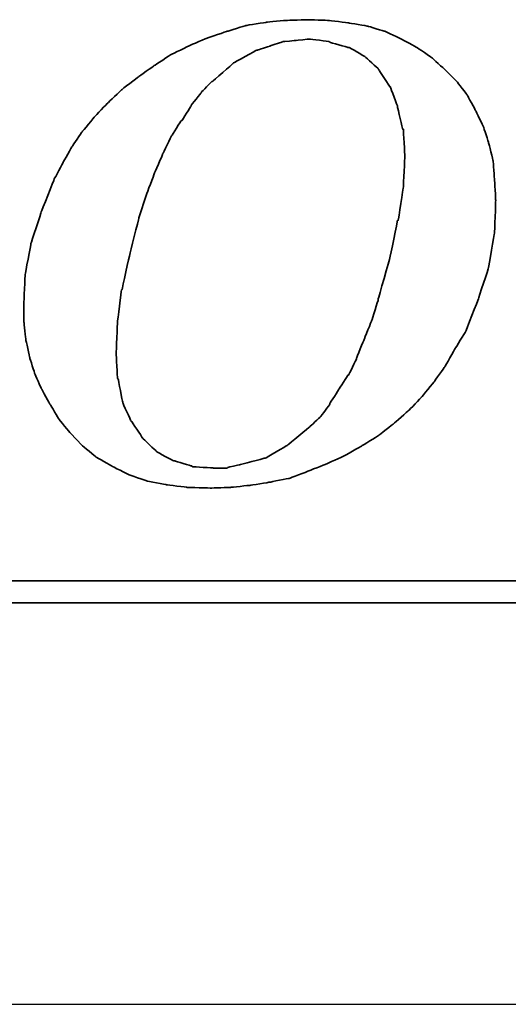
# Model space of a CAD drawing. Extents: x 546 to 1045, y 232 to 643.
# Tile 42 of 48: x 624.6 to 625.93, y 280.52 to 283.21. Entities that reach past the tile are written whole.
import ezdxf
from ezdxf.lldxf.tags import DXFTag

# ---------------------------------------------------------------- set-up
doc = ezdxf.new("R2010")
doc.units = 0
doc.header["$LTSCALE"] = 4
doc.header["$MEASUREMENT"] = 0
for name, color, linetype in [('CL', 1, 'CENTER'), ('DIM', 4, 'Continuous'), ('layer 1', 7, 'Continuous')]:
    doc.layers.add(name, color=color, linetype=linetype)
tags = doc.linetypes.add('CENTER', pattern=[2, 1.25, -0.25, 0.25, -0.25]).pattern_tags.tags
tags[10:11] = [DXFTag(74, 4), DXFTag(75, 0), DXFTag(340, '0'), DXFTag(46, 0.0), DXFTag(50, 0.0), DXFTag(44, 0.0), DXFTag(45, 0.0)]
tags[8:9] = [DXFTag(74, 4), DXFTag(75, 0), DXFTag(340, '0'), DXFTag(46, 0.0), DXFTag(50, 0.0), DXFTag(44, 0.0), DXFTag(45, 0.0)]
tags[6:7] = [DXFTag(74, 4), DXFTag(75, 0), DXFTag(340, '0'), DXFTag(46, 0.0), DXFTag(50, 0.0), DXFTag(44, 0.0), DXFTag(45, 0.0)]
tags[4:5] = [DXFTag(74, 4), DXFTag(75, 0), DXFTag(340, '0'), DXFTag(46, 0.0), DXFTag(50, 0.0), DXFTag(44, 0.0), DXFTag(45, 0.0)]

# ---------------------------------------------------------------- blocks, each defined once
blk = doc.blocks.new('TBI MOTION logo(完整正式版)')
at = {"layer": 'layer 1', "color": 22, "lineweight": 35}
for points, knots in [([(35.79625, -6.98375), (35.79625, -6.98375), (36.23125, -7.43875), (36.23125, -7.43875), (36.23125, -7.43875), (36.23125, -7.43875), (36.75625, -7.87125), (36.75625, -7.87125), (36.75625, -7.87125), (36.75625, -7.87125), (37.33125, -8.20375), (37.33125, -8.20375), (37.33125, -8.20375), (37.33125, -8.20375), (37.95625, -8.51875), (37.95625, -8.51875), (37.95625, -8.51875), (37.95625, -8.51875), (38.62625, -8.75875), (38.62625, -8.75875), (38.62625, -8.75875), (38.62625, -8.75875), (39.37125, -8.90375), (39.37125, -8.90375), (39.37125, -8.90375), (39.37125, -8.90375), (40.14125, -8.99875), (40.14125, -8.99875), (40.14125, -8.99875), (40.14125, -8.99875), (41.02625, -9.02375), (41.02625, -9.02375), (41.02625, -9.02375), (41.02625, -9.02375), (41.74625, -8.99875), (41.74625, -8.99875), (41.74625, -8.99875), (41.74625, -8.99875), (42.46625, -8.92375), (42.46625, -8.92375), (42.46625, -8.92375), (42.46625, -8.92375), (43.21125, -8.80625), (43.21125, -8.80625), (43.21125, -8.80625), (43.21125, -8.80625), (43.93125, -8.66375), (43.93125, -8.66375), (43.93125, -8.66375), (43.93125, -8.66375), (44.62625, -8.39875), (44.62625, -8.39875), (44.62625, -8.39875), (44.62625, -8.39875), (45.29625, -8.13375), (45.29625, -8.13375), (45.29625, -8.13375), (45.29625, -8.13375), (45.94625, -7.84375), (45.94625, -7.84375), (45.94625, -7.84375), (45.94625, -7.84375), (46.61625, -7.46375), (46.61625, -7.46375), (46.61625, -7.46375), (46.61625, -7.46375), (47.24125, -7.07875), (47.24125, -7.07875), (47.24125, -7.07875), (47.24125, -7.07875), (47.81625, -6.62375), (47.81625, -6.62375), (47.81625, -6.62375), (47.81625, -6.62375), (48.36875, -6.14375), (48.36875, -6.14375), (48.36875, -6.14375), (48.36875, -6.14375), (48.84625, -5.64125), (48.84625, -5.64125), (48.84625, -5.64125), (48.84625, -5.64125), (49.32625, -5.06375), (49.32625, -5.06375), (49.32625, -5.06375), (49.32625, -5.06375), (49.71125, -4.51374), (49.71125, -4.51374), (49.71125, -4.51374), (49.71125, -4.51374), (50.09625, -3.83874), (50.09625, -3.83874), (50.09625, -3.83874), (50.09625, -3.83874), (50.48125, -3.21374), (50.48125, -3.21374), (50.48125, -3.21374), (50.48125, -3.21374), (50.96125, -1.99125), (50.96125, -1.99125), (50.96125, -1.99125), (50.96125, -1.99125), (51.34375, -0.81875), (51.34375, -0.81875), (51.34375, -0.81875), (51.34375, -0.81875), (51.56125, 0.45624), (51.56125, 0.45624), (51.56125, 0.45624), (51.56125, 0.45624), (51.60625, 1.67624), (51.60625, 1.67624), (51.60625, 1.67624), (51.60625, 1.67624), (51.56125, 2.44625), (51.56125, 2.44625), (51.56125, 2.44625), (51.56125, 2.44625), (51.51125, 3.14125), (51.51125, 3.14125), (51.51125, 3.14125), (51.51125, 3.14125), (51.34375, 3.81125), (51.34375, 3.81125), (51.34375, 3.81125), (51.34375, 3.81125), (51.15125, 4.41125), (51.15125, 4.41125), (51.15125, 4.41125), (51.15125, 4.41125), (50.86125, 5.01125), (50.86125, 5.01125), (50.86125, 5.01125), (50.86125, 5.01125), (50.55125, 5.58875), (50.55125, 5.58875), (50.55125, 5.58875), (50.55125, 5.58875), (50.16625, 6.09125), (50.16625, 6.09125), (50.16625, 6.09125), (50.16625, 6.09125), (49.71125, 6.54875), (49.71125, 6.54875), (49.71125, 6.54875), (49.71125, 6.54875), (49.23125, 6.98125), (49.23125, 6.98125), (49.23125, 6.98125), (49.23125, 6.98125), (48.67875, 7.36625), (48.67875, 7.36625), (48.67875, 7.36625), (48.67875, 7.36625), (48.10375, 7.67625), (48.10375, 7.67625), (48.10375, 7.67625), (48.10375, 7.67625), (47.48125, 7.96375), (47.48125, 7.96375), (47.48125, 7.96375), (47.48125, 7.96375), (46.85625, 8.15625), (46.85625, 8.15625), (46.85625, 8.15625), (46.85625, 8.15625), (46.13625, 8.27624), (46.13625, 8.27624), (46.13625, 8.27624), (46.13625, 8.27624), (45.39125, 8.37125), (45.39125, 8.37125), (45.39125, 8.37125), (45.39125, 8.37125), (44.62625, 8.39624), (44.62625, 8.39624), (44.62625, 8.39624), (44.62625, 8.39624), (43.83625, 8.37125), (43.83625, 8.37125), (43.83625, 8.37125), (43.83625, 8.37125), (43.09125, 8.30125), (43.09125, 8.30125), (43.09125, 8.30125), (43.09125, 8.30125), (42.32125, 8.18125), (42.32125, 8.18125), (42.32125, 8.18125), (42.32125, 8.18125), (41.62875, 7.96375), (41.62875, 7.96375), (41.62875, 7.96375), (41.62875, 7.96375), (40.90625, 7.72625), (40.90625, 7.72625), (40.90625, 7.72625), (40.90625, 7.72625), (40.23624, 7.43625), (40.23624, 7.43625), (40.23624, 7.43625), (40.23624, 7.43625), (39.54124, 7.10125), (39.54124, 7.10125), (39.54124, 7.10125), (39.54124, 7.10125), (38.91625, 6.69125), (38.91625, 6.69125), (38.91625, 6.69125), (38.91625, 6.69125), (38.31625, 6.26125), (38.31625, 6.26125), (38.31625, 6.26125), (38.31625, 6.26125), (37.69125, 5.78125), (37.69125, 5.78125), (37.69125, 5.78125), (37.69125, 5.78125), (37.18625, 5.30125), (37.18625, 5.30125), (37.18625, 5.30125), (37.18625, 5.30125), (36.70625, 4.79624), (36.70625, 4.79624), (36.70625, 4.79624), (36.70625, 4.79624), (36.23125, 4.22125), (36.23125, 4.22125), (36.23125, 4.22125), (36.23125, 4.22125), (35.87124, 3.69375), (35.87124, 3.69375), (35.87124, 3.69375), (35.87124, 3.69375), (35.53125, 3.09125), (35.53125, 3.09125), (35.53125, 3.09125), (35.53125, 3.09125), (35.19875, 2.47125), (35.19875, 2.47125), (35.19875, 2.47125), (35.19875, 2.47125), (34.71625, 1.24625), (34.71625, 1.24625), (34.71625, 1.24625), (34.71625, 1.24625), (34.33125, 0.06874), (34.33125, 0.06874), (34.33125, 0.06874), (34.33125, 0.06874), (34.11625, -1.07875), (34.11625, -1.07875), (34.11625, -1.07875), (34.11625, -1.07875), (34.07125, -2.15875), (34.07125, -2.15875), (34.07125, -2.15875), (34.07125, -2.15875), (34.07125, -2.85375), (34.07125, -2.85375), (34.07125, -2.85375), (34.07125, -2.85375), (34.14125, -3.50375), (34.14125, -3.50375), (34.14125, -3.50375), (34.14125, -3.50375), (34.28625, -4.17375), (34.28625, -4.17375), (34.28625, -4.17375), (34.28625, -4.17375), (34.47625, -4.77624), (34.47625, -4.77624), (34.47625, -4.77624), (34.47625, -4.77624), (34.71625, -5.32625), (34.71625, -5.32625), (34.71625, -5.32625), (34.71625, -5.32625), (35.05375, -5.92875), (35.05375, -5.92875), (35.05375, -5.92875), (35.05375, -5.92875), (35.36375, -6.45375), (35.36375, -6.45375), (35.36375, -6.45375), (35.36375, -6.45375), (35.79625, -6.98375), (35.79625, -6.98375)], [0, 0, 0, 0, 0.01388889, 0.01388889, 0.01388889, 0.0138889, 0.02777778, 0.02777778, 0.02777778, 0.02777779, 0.04166667, 0.04166667, 0.04166667, 0.04166668, 0.05555556, 0.05555556, 0.05555556, 0.05555557, 0.06944444, 0.06944444, 0.06944444, 0.06944445, 0.08333333, 0.08333333, 0.08333333, 0.08333334, 0.09722222, 0.09722222, 0.09722222, 0.09722223, 0.11111111, 0.11111111, 0.11111111, 0.11111112, 0.125, 0.125, 0.125, 0.12500001, 0.13888889, 0.13888889, 0.13888889, 0.1388889, 0.15277778, 0.15277778, 0.15277778, 0.15277779, 0.16666667, 0.16666667, 0.16666667, 0.16666668, 0.18055556, 0.18055556, 0.18055556, 0.18055557, 0.19444444, 0.19444444, 0.19444444, 0.19444445, 0.20833333, 0.20833333, 0.20833333, 0.20833334, 0.22222222, 0.22222222, 0.22222222, 0.22222223, 0.23611111, 0.23611111, 0.23611111, 0.23611112, 0.25, 0.25, 0.25, 0.25000001, 0.26388889, 0.26388889, 0.26388889, 0.2638889, 0.27777778, 0.27777778, 0.27777778, 0.27777779, 0.29166667, 0.29166667, 0.29166667, 0.29166668, 0.30555556, 0.30555556, 0.30555556, 0.30555557, 0.31944444, 0.31944444, 0.31944444, 0.31944445, 0.33333333, 0.33333333, 0.33333333, 0.33333334, 0.34722222, 0.34722222, 0.34722222, 0.34722223, 0.36111111, 0.36111111, 0.36111111, 0.36111112, 0.375, 0.375, 0.375, 0.37500001, 0.38888889, 0.38888889, 0.38888889, 0.3888889, 0.40277778, 0.40277778, 0.40277778, 0.40277779, 0.41666667, 0.41666667, 0.41666667, 0.41666668, 0.43055556, 0.43055556, 0.43055556, 0.43055557, 0.44444444, 0.44444444, 0.44444444, 0.44444445, 0.45833333, 0.45833333, 0.45833333, 0.45833334, 0.47222222, 0.47222222, 0.47222222, 0.47222223, 0.48611111, 0.48611111, 0.48611111, 0.48611112, 0.5, 0.5, 0.5, 0.50000001, 0.51388889, 0.51388889, 0.51388889, 0.5138889, 0.52777778, 0.52777778, 0.52777778, 0.52777779, 0.54166667, 0.54166667, 0.54166667, 0.54166668, 0.55555556, 0.55555556, 0.55555556, 0.55555557, 0.56944444, 0.56944444, 0.56944444, 0.56944445, 0.58333333, 0.58333333, 0.58333333, 0.58333334, 0.59722222, 0.59722222, 0.59722222, 0.59722223, 0.61111111, 0.61111111, 0.61111111, 0.61111112, 0.625, 0.625, 0.625, 0.62500001, 0.63888889, 0.63888889, 0.63888889, 0.6388889, 0.65277778, 0.65277778, 0.65277778, 0.65277779, 0.66666667, 0.66666667, 0.66666667, 0.66666668, 0.68055556, 0.68055556, 0.68055556, 0.68055557, 0.69444444, 0.69444444, 0.69444444, 0.69444445, 0.70833333, 0.70833333, 0.70833333, 0.70833334, 0.72222222, 0.72222222, 0.72222222, 0.72222223, 0.73611111, 0.73611111, 0.73611111, 0.73611112, 0.75, 0.75, 0.75, 0.75000001, 0.76388889, 0.76388889, 0.76388889, 0.7638889, 0.77777778, 0.77777778, 0.77777778, 0.77777779, 0.79166667, 0.79166667, 0.79166667, 0.79166668, 0.80555556, 0.80555556, 0.80555556, 0.80555557, 0.81944444, 0.81944444, 0.81944444, 0.81944445, 0.83333333, 0.83333333, 0.83333333, 0.83333334, 0.84722222, 0.84722222, 0.84722222, 0.84722223, 0.86111111, 0.86111111, 0.86111111, 0.86111112, 0.875, 0.875, 0.875, 0.87500001, 0.88888889, 0.88888889, 0.88888889, 0.8888889, 0.90277778, 0.90277778, 0.90277778, 0.90277779, 0.91666667, 0.91666667, 0.91666667, 0.91666668, 0.93055556, 0.93055556, 0.93055556, 0.93055557, 0.94444444, 0.94444444, 0.94444444, 0.94444445, 0.95833333, 0.95833333, 0.95833333, 0.95833334, 0.97222222, 0.97222222, 0.97222222, 0.97222223, 0.98611111, 0.98611111, 0.98611111, 0.98611112, 1, 1, 1, 1]), ([(38.33875, 1.03124), (38.33875, 1.03124), (38.62625, 1.89625), (38.62625, 1.89625), (38.62625, 1.89625), (38.62625, 1.89625), (38.91625, 2.66375), (38.91625, 2.66375), (38.91625, 2.66375), (38.91625, 2.66375), (39.22625, 3.38125), (39.22625, 3.38125), (39.22625, 3.38125), (39.22625, 3.38125), (39.22625, 3.40624), (39.22625, 3.40624), (39.22625, 3.40624), (39.22625, 3.40624), (39.56124, 4.07624), (39.56124, 4.07624), (39.56124, 4.07624), (39.56124, 4.07624), (39.92125, 4.65125), (39.92125, 4.65125), (39.92125, 4.65125), (39.92125, 4.65125), (39.94625, 4.65125), (39.94625, 4.65125), (39.94625, 4.65125), (39.94625, 4.65125), (40.28125, 5.17875), (40.28125, 5.17875), (40.28125, 5.17875), (40.28125, 5.17875), (40.28125, 5.20375), (40.28125, 5.20375), (40.28125, 5.20375), (40.28125, 5.20375), (40.66875, 5.68625), (40.66875, 5.68625), (40.66875, 5.68625), (40.66875, 5.68625), (40.66875, 5.70625), (40.66875, 5.70625), (40.66875, 5.70625), (40.66875, 5.70625), (41.05124, 6.09125), (41.05124, 6.09125), (41.05124, 6.09125), (41.05124, 6.09125), (41.07625, 6.09125), (41.07625, 6.09125), (41.07625, 6.09125), (41.07625, 6.09125), (41.84125, 6.76625), (41.84125, 6.76625), (41.84125, 6.76625), (41.84125, 6.76625), (41.86625, 6.78625), (41.86625, 6.78625), (41.86625, 6.78625), (41.86625, 6.78625), (42.73125, 7.26624), (42.73125, 7.26624), (42.73125, 7.26624), (42.73125, 7.26624), (42.75625, 7.26624), (42.75625, 7.26624), (42.75625, 7.26624), (42.75625, 7.26624), (43.18625, 7.41125), (43.18625, 7.41125), (43.18625, 7.41125), (43.18625, 7.41125), (43.64125, 7.55625), (43.64125, 7.55625), (43.64125, 7.55625), (43.64125, 7.55625), (43.66625, 7.55625), (43.66625, 7.55625), (43.66625, 7.55625), (43.66625, 7.55625), (43.69125, 7.58124), (43.69125, 7.58124), (43.69125, 7.58124), (43.69125, 7.58124), (44.19125, 7.62625), (44.19125, 7.62625), (44.19125, 7.62625), (44.19125, 7.62625), (44.67125, 7.67625), (44.67125, 7.67625), (44.67125, 7.67625), (44.67125, 7.67625), (44.69625, 7.67625), (44.69625, 7.67625), (44.69625, 7.67625), (44.69625, 7.67625), (45.41875, 7.58124), (45.41875, 7.58124), (45.41875, 7.58124), (45.41875, 7.58124), (45.44125, 7.55625), (45.44125, 7.55625), (45.44125, 7.55625), (45.44125, 7.55625), (46.11125, 7.36625), (46.11125, 7.36625), (46.11125, 7.36625), (46.11125, 7.36625), (46.13625, 7.36625), (46.13625, 7.36625), (46.13625, 7.36625), (46.13625, 7.36625), (46.15875, 7.36625), (46.15875, 7.36625), (46.15875, 7.36625), (46.15875, 7.36625), (46.73625, 7.02624), (46.73625, 7.02624), (46.73625, 7.02624), (46.73625, 7.02624), (46.76125, 7.00624), (46.76125, 7.00624), (46.76125, 7.00624), (46.76125, 7.00624), (47.24125, 6.57124), (47.24125, 6.57124), (47.24125, 6.57124), (47.24125, 6.57124), (47.26625, 6.54875), (47.26625, 6.54875), (47.26625, 6.54875), (47.26625, 6.54875), (47.26625, 6.52375), (47.26625, 6.52375), (47.26625, 6.52375), (47.26625, 6.52375), (47.67375, 5.89875), (47.67375, 5.89875), (47.67375, 5.89875), (47.67375, 5.89875), (47.69625, 5.89875), (47.69625, 5.89875), (47.69625, 5.89875), (47.69625, 5.89875), (47.69625, 5.87625), (47.69625, 5.87625), (47.69625, 5.87625), (47.69625, 5.87625), (47.96125, 5.15625), (47.96125, 5.15625), (47.96125, 5.15625), (47.96125, 5.15625), (47.96125, 5.13125), (47.96125, 5.13125), (47.96125, 5.13125), (47.96125, 5.13125), (48.15125, 4.31875), (48.15125, 4.31875), (48.15125, 4.31875), (48.15125, 4.31875), (48.17625, 4.31875), (48.17625, 4.31875), (48.17625, 4.31875), (48.17625, 4.31875), (48.17625, 4.29125), (48.17625, 4.29125), (48.17625, 4.29125), (48.17625, 4.29125), (48.22625, 3.33125), (48.22625, 3.33125), (48.22625, 3.33125), (48.22625, 3.33125), (48.22625, 3.30875), (48.22625, 3.30875), (48.22625, 3.30875), (48.22625, 3.30875), (48.17625, 2.20624), (48.17625, 2.20624), (48.17625, 2.20624), (48.17625, 2.20624), (48.17625, 2.18124), (48.17625, 2.18124), (48.17625, 2.18124), (48.17625, 2.18124), (47.98375, 0.93624), (47.98375, 0.93624), (47.98375, 0.93624), (47.98375, 0.93624), (47.96125, 0.93624), (47.96125, 0.93624), (47.96125, 0.93624), (47.96125, 0.93624), (47.67375, -0.45874), (47.67375, -0.45874), (47.67375, -0.45874), (47.67375, -0.45874), (47.24125, -1.99125), (47.24125, -1.99125), (47.24125, -1.99125), (47.24125, -1.99125), (47.24125, -2.01874), (47.24125, -2.01874), (47.24125, -2.01874), (47.24125, -2.01874), (47.00125, -2.78375), (47.00125, -2.78375), (47.00125, -2.78375), (47.00125, -2.78375), (46.71125, -3.50375), (46.71125, -3.50375), (46.71125, -3.50375), (46.71125, -3.50375), (46.42625, -4.19875), (46.42625, -4.19875), (46.42625, -4.19875), (46.42625, -4.19875), (46.42625, -4.22375), (46.42625, -4.22375), (46.42625, -4.22375), (46.42625, -4.22375), (46.13625, -4.82374), (46.13625, -4.82374), (46.13625, -4.82374), (46.13625, -4.82374), (46.11125, -4.82374), (46.11125, -4.82374), (46.11125, -4.82374), (46.11125, -4.82374), (45.77625, -5.35125), (45.77625, -5.35125), (45.77625, -5.35125), (45.77625, -5.35125), (45.44125, -5.87875), (45.44125, -5.87875), (45.44125, -5.87875), (45.44125, -5.87875), (45.44125, -5.90375), (45.44125, -5.90375), (45.44125, -5.90375), (45.44125, -5.90375), (45.10625, -6.35875), (45.10625, -6.35875), (45.10625, -6.35875), (45.10625, -6.35875), (45.08125, -6.38375), (45.08125, -6.38375), (45.08125, -6.38375), (45.08125, -6.38375), (44.69625, -6.74375), (44.69625, -6.74375), (44.69625, -6.74375), (44.69625, -6.74375), (43.88375, -7.41625), (43.88375, -7.41625), (43.88375, -7.41625), (43.88375, -7.41625), (43.85625, -7.43875), (43.85625, -7.43875), (43.85625, -7.43875), (43.85625, -7.43875), (43.04125, -7.91875), (43.04125, -7.91875), (43.04125, -7.91875), (43.04125, -7.91875), (43.01625, -7.91875), (43.01625, -7.91875), (43.01625, -7.91875), (43.01625, -7.91875), (42.99625, -7.91875), (42.99625, -7.91875), (42.99625, -7.91875), (42.99625, -7.91875), (42.08125, -8.15875), (42.08125, -8.15875), (42.08125, -8.15875), (42.08125, -8.15875), (41.65125, -8.25625), (41.65125, -8.25625), (41.65125, -8.25625), (41.65125, -8.25625), (41.62875, -8.27875), (41.62875, -8.27875), (41.62875, -8.27875), (41.62875, -8.27875), (41.60125, -8.27875), (41.60125, -8.27875), (41.60125, -8.27875), (41.60125, -8.27875), (41.12125, -8.27875), (41.12125, -8.27875), (41.12125, -8.27875), (41.12125, -8.27875), (40.35624, -8.23125), (40.35624, -8.23125), (40.35624, -8.23125), (40.35624, -8.23125), (40.33125, -8.23125), (40.33125, -8.23125), (40.33125, -8.23125), (40.33125, -8.23125), (40.30625, -8.20375), (40.30625, -8.20375), (40.30625, -8.20375), (40.30625, -8.20375), (39.68375, -8.01375), (39.68375, -8.01375), (39.68375, -8.01375), (39.68375, -8.01375), (39.66124, -8.01375), (39.66124, -8.01375), (39.66124, -8.01375), (39.66124, -8.01375), (39.63625, -8.01375), (39.63625, -8.01375), (39.63625, -8.01375), (39.63625, -8.01375), (39.01125, -7.67875), (39.01125, -7.67875), (39.01125, -7.67875), (39.01125, -7.67875), (38.98875, -7.65375), (38.98875, -7.65375), (38.98875, -7.65375), (38.98875, -7.65375), (38.48625, -7.17375), (38.48625, -7.17375), (38.48625, -7.17375), (38.48625, -7.17375), (38.45875, -7.14875), (38.45875, -7.14875), (38.45875, -7.14875), (38.45875, -7.14875), (38.45875, -7.12875), (38.45875, -7.12875), (38.45875, -7.12875), (38.45875, -7.12875), (38.07625, -6.54875), (38.07625, -6.54875), (38.07625, -6.54875), (38.07625, -6.54875), (38.05125, -6.54875), (38.05125, -6.54875), (38.05125, -6.54875), (38.05125, -6.54875), (38.05125, -6.52875), (38.05125, -6.52875), (38.05125, -6.52875), (38.05125, -6.52875), (37.74125, -5.85375), (37.74125, -5.85375), (37.74125, -5.85375), (37.74125, -5.85375), (37.74125, -5.82875), (37.74125, -5.82875), (37.74125, -5.82875), (37.74125, -5.82875), (37.57375, -4.96875), (37.57375, -4.96875), (37.57375, -4.96875), (37.57375, -4.96875), (37.54625, -4.94375), (37.54625, -4.94375), (37.54625, -4.94375), (37.54625, -4.94375), (37.50125, -4.03375), (37.50125, -4.03375), (37.50125, -4.03375), (37.50125, -4.03375), (37.50125, -4.00875), (37.50125, -4.00875), (37.50125, -4.00875), (37.50125, -4.00875), (37.54625, -2.85375), (37.54625, -2.85375), (37.54625, -2.85375), (37.54625, -2.85375), (37.69125, -1.65875), (37.69125, -1.65875), (37.69125, -1.65875), (37.69125, -1.65875), (37.71624, -1.63375), (37.71624, -1.63375), (37.71624, -1.63375), (37.71624, -1.63375), (38.00375, -0.33875), (38.00375, -0.33875), (38.00375, -0.33875), (38.00375, -0.33875), (38.33875, 1.00624), (38.33875, 1.00624), (38.33875, 1.00624), (38.33875, 1.00624), (38.33875, 1.03124), (38.33875, 1.03124)], [0, 0, 0, 0, 0.01010101, 0.01010101, 0.01010101, 0.01010102, 0.02020202, 0.02020202, 0.02020202, 0.02020203, 0.03030303, 0.03030303, 0.03030303, 0.03030304, 0.04040404, 0.04040404, 0.04040404, 0.04040405, 0.05050505, 0.05050505, 0.05050505, 0.05050506, 0.06060606, 0.06060606, 0.06060606, 0.06060607, 0.07070707, 0.07070707, 0.07070707, 0.07070708, 0.08080808, 0.08080808, 0.08080808, 0.08080809, 0.09090909, 0.09090909, 0.09090909, 0.0909091, 0.1010101, 0.1010101, 0.1010101, 0.10101011, 0.11111111, 0.11111111, 0.11111111, 0.11111112, 0.12121212, 0.12121212, 0.12121212, 0.12121213, 0.13131313, 0.13131313, 0.13131313, 0.13131314, 0.14141414, 0.14141414, 0.14141414, 0.14141415, 0.15151515, 0.15151515, 0.15151515, 0.15151516, 0.16161616, 0.16161616, 0.16161616, 0.16161617, 0.17171717, 0.17171717, 0.17171717, 0.17171718, 0.18181818, 0.18181818, 0.18181818, 0.18181819, 0.19191919, 0.19191919, 0.19191919, 0.1919192, 0.2020202, 0.2020202, 0.2020202, 0.20202021, 0.21212121, 0.21212121, 0.21212121, 0.21212122, 0.22222222, 0.22222222, 0.22222222, 0.22222223, 0.23232323, 0.23232323, 0.23232323, 0.23232324, 0.24242424, 0.24242424, 0.24242424, 0.24242425, 0.25252525, 0.25252525, 0.25252525, 0.25252526, 0.26262626, 0.26262626, 0.26262626, 0.26262627, 0.27272727, 0.27272727, 0.27272727, 0.27272728, 0.28282828, 0.28282828, 0.28282828, 0.28282829, 0.29292929, 0.29292929, 0.29292929, 0.2929293, 0.3030303, 0.3030303, 0.3030303, 0.30303031, 0.31313131, 0.31313131, 0.31313131, 0.31313132, 0.32323232, 0.32323232, 0.32323232, 0.32323233, 0.33333333, 0.33333333, 0.33333333, 0.33333334, 0.34343434, 0.34343434, 0.34343434, 0.34343435, 0.35353535, 0.35353535, 0.35353535, 0.35353536, 0.36363636, 0.36363636, 0.36363636, 0.36363637, 0.37373737, 0.37373737, 0.37373737, 0.37373738, 0.38383838, 0.38383838, 0.38383838, 0.38383839, 0.39393939, 0.39393939, 0.39393939, 0.3939394, 0.4040404, 0.4040404, 0.4040404, 0.40404041, 0.41414141, 0.41414141, 0.41414141, 0.41414142, 0.42424242, 0.42424242, 0.42424242, 0.42424243, 0.43434343, 0.43434343, 0.43434343, 0.43434344, 0.44444444, 0.44444444, 0.44444444, 0.44444445, 0.45454545, 0.45454545, 0.45454545, 0.45454546, 0.46464646, 0.46464646, 0.46464646, 0.46464647, 0.47474747, 0.47474747, 0.47474747, 0.47474748, 0.48484848, 0.48484848, 0.48484848, 0.48484849, 0.49494949, 0.49494949, 0.49494949, 0.4949495, 0.50505051, 0.50505051, 0.50505051, 0.50505052, 0.51515152, 0.51515152, 0.51515152, 0.51515153, 0.52525253, 0.52525253, 0.52525253, 0.52525254, 0.53535354, 0.53535354, 0.53535354, 0.53535355, 0.54545455, 0.54545455, 0.54545455, 0.54545456, 0.55555556, 0.55555556, 0.55555556, 0.55555557, 0.56565657, 0.56565657, 0.56565657, 0.56565658, 0.57575758, 0.57575758, 0.57575758, 0.57575759, 0.58585859, 0.58585859, 0.58585859, 0.5858586, 0.5959596, 0.5959596, 0.5959596, 0.59595961, 0.60606061, 0.60606061, 0.60606061, 0.60606062, 0.61616162, 0.61616162, 0.61616162, 0.61616163, 0.62626263, 0.62626263, 0.62626263, 0.62626264, 0.63636364, 0.63636364, 0.63636364, 0.63636365, 0.64646465, 0.64646465, 0.64646465, 0.64646466, 0.65656566, 0.65656566, 0.65656566, 0.65656567, 0.66666667, 0.66666667, 0.66666667, 0.66666668, 0.67676768, 0.67676768, 0.67676768, 0.67676769, 0.68686869, 0.68686869, 0.68686869, 0.6868687, 0.6969697, 0.6969697, 0.6969697, 0.69696971, 0.70707071, 0.70707071, 0.70707071, 0.70707072, 0.71717172, 0.71717172, 0.71717172, 0.71717173, 0.72727273, 0.72727273, 0.72727273, 0.72727274, 0.73737374, 0.73737374, 0.73737374, 0.73737375, 0.74747475, 0.74747475, 0.74747475, 0.74747476, 0.75757576, 0.75757576, 0.75757576, 0.75757577, 0.76767677, 0.76767677, 0.76767677, 0.76767678, 0.77777778, 0.77777778, 0.77777778, 0.77777779, 0.78787879, 0.78787879, 0.78787879, 0.7878788, 0.7979798, 0.7979798, 0.7979798, 0.79797981, 0.80808081, 0.80808081, 0.80808081, 0.80808082, 0.81818182, 0.81818182, 0.81818182, 0.81818183, 0.82828283, 0.82828283, 0.82828283, 0.82828284, 0.83838384, 0.83838384, 0.83838384, 0.83838385, 0.84848485, 0.84848485, 0.84848485, 0.84848486, 0.85858586, 0.85858586, 0.85858586, 0.85858587, 0.86868687, 0.86868687, 0.86868687, 0.86868688, 0.87878788, 0.87878788, 0.87878788, 0.87878789, 0.88888889, 0.88888889, 0.88888889, 0.8888889, 0.8989899, 0.8989899, 0.8989899, 0.89898991, 0.90909091, 0.90909091, 0.90909091, 0.90909092, 0.91919192, 0.91919192, 0.91919192, 0.91919193, 0.92929293, 0.92929293, 0.92929293, 0.92929294, 0.93939394, 0.93939394, 0.93939394, 0.93939395, 0.94949495, 0.94949495, 0.94949495, 0.94949496, 0.95959596, 0.95959596, 0.95959596, 0.95959597, 0.96969697, 0.96969697, 0.96969697, 0.96969698, 0.97979798, 0.97979798, 0.97979798, 0.97979799, 0.98989899, 0.98989899, 0.98989899, 0.989899, 1, 1, 1, 1]), ([(75.90875, -9.47875), (75.90875, -9.47875), (75.90875, -12.28625), (75.90875, -12.28625), (75.90875, -12.28625), (75.90875, -12.28625), (75.90875, -12.47875), (75.90875, -12.47875), (75.90875, -12.47875), (75.90875, -12.47875), (75.71625, -12.47875), (75.71625, -12.47875), (75.71625, -12.47875), (75.71625, -12.47875), (-88.32875, -12.47875), (-88.32875, -12.47875), (-88.32875, -12.47875), (-88.32875, -12.47875), (-88.32875, -13.29375), (-88.32875, -13.29375), (-88.32875, -13.29375), (-88.32875, -13.29375), (82.89125, -13.29375), (82.89125, -13.29375), (82.89125, -13.29375), (82.89125, -13.29375), (75.90875, -9.47875), (75.90875, -9.47875)], [0, 0, 0, 0, 0.14285714, 0.14285714, 0.14285714, 0.14285715, 0.28571429, 0.28571429, 0.28571429, 0.2857143, 0.42857143, 0.42857143, 0.42857143, 0.42857144, 0.57142857, 0.57142857, 0.57142857, 0.57142858, 0.71428571, 0.71428571, 0.71428571, 0.71428572, 0.85714286, 0.85714286, 0.85714286, 0.85714287, 1, 1, 1, 1])]:
    blk.add_open_spline(points, degree=3, knots=knots, dxfattribs=at)

msp = doc.modelspace()

# ---------------------------------------------------------------- linework, layer by layer
at = {"layer": 'CL', "color": 7}
msp.add_line((607.8494, 280.5177), (670.4118, 280.5177), dxfattribs=at)

# ---------------------------------------------------------------- block references
at = {"layer": 'DIM', "color": 7, "xscale": 0.07355782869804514, "yscale": 0.07355782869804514, "zscale": 0.07355782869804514}
msp.add_blockref('TBI MOTION logo(完整正式版)', (622.101, 282.594), dxfattribs=at)

doc.saveas('drawing.dxf')
